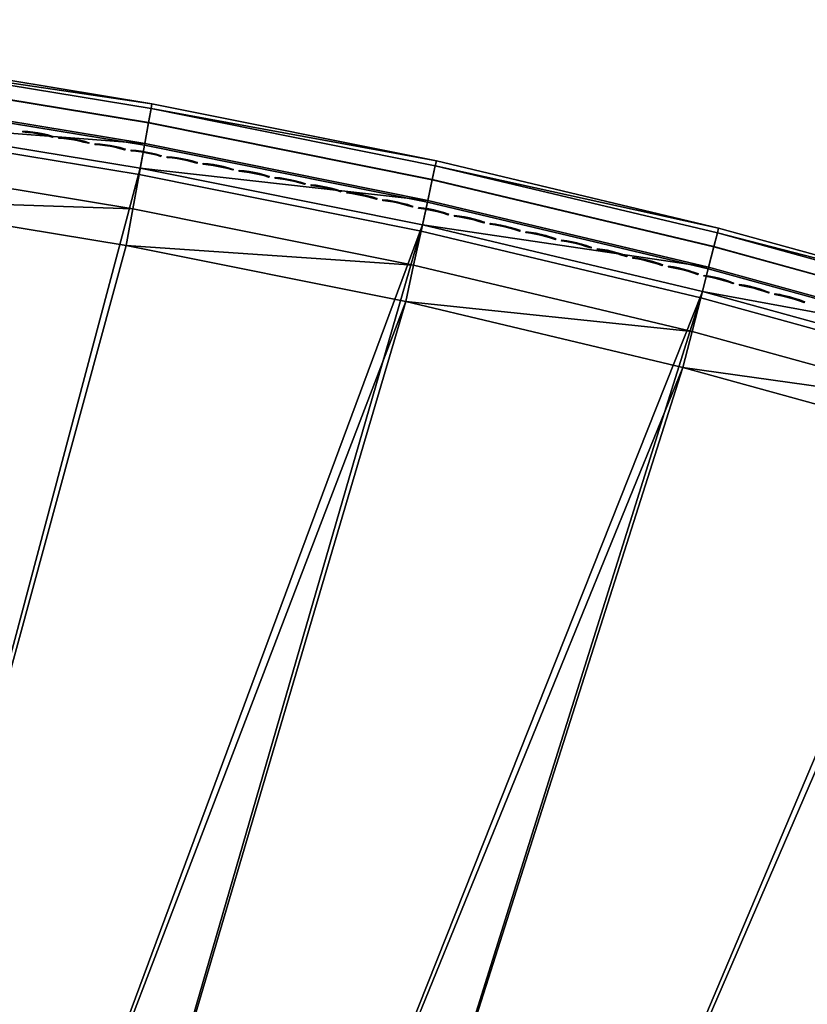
# Model space of a CAD drawing. Header units: inches. Extents: x 0 to 44.3, y -37.9 to 0.3.
# Tile 176 of 256: x 10.3 to 16.3, y -7.6 to -0.1. Entities that reach past the tile are written whole.
import ezdxf

# ---------------------------------------------------------------- set-up
doc = ezdxf.new("R2010")
doc.units = ezdxf.units.IN
doc.header["$LTSCALE"] = 0.03937
doc.header["$MEASUREMENT"] = 0
doc.layers.add('A-FURN-3-ST', color=151, linetype='Continuous')
doc.layers.add('A-FURN-3-STITCH', color=15, linetype='Continuous')

msp = doc.modelspace()

# ---------------------------------------------------------------- meshes
at = {"layer": 'A-FURN-3-ST'}
mesh = msp.add_polyface(dxfattribs=at)
corners = [(8.927, -1.4644, 18), (11.1258, -1.5377, 17.9625), (8.9679, -1.1827, 17.9625), (6.7679, -1.1872, 18), (13.4355, -1.2087, 17.1847), (15.5991, -1.6852, 16.9), (13.4433, -1.172, 16.9), (11.2643, -0.7723, 17.1847), (11.2708, -0.7354, 16.9), (9.0791, -0.4129, 17.1847), (9.0842, -0.3757, 16.9), (6.8825, -0.1309, 17.1847), (13.4122, -1.3161, 17.45), (11.2449, -0.8804, 17.45), (9.0635, -0.5216, 17.45), (6.8709, -0.2401, 17.45), (13.375, -1.4869, 17.6778), (11.2138, -1.0525, 17.6778), (9.0386, -0.6947, 17.6778), (13.3264, -1.7095, 17.8526), (11.1732, -1.2766, 17.8526), (9.0059, -0.9201, 17.8526), (15.5991, -1.6852, 5.5), (13.4433, -1.172, 5.5), (11.2708, -0.7354, 5.5), (9.0842, -0.3757, 5.5), (6.8862, -0.0936, 16.9), (13.4353, -1.2092, 5.3087), (11.2641, -0.7728, 5.3087), (9.0788, -0.4134, 5.3087), (6.8822, -0.1314, 5.3087), (13.3366, -1.6605, 5), (11.1815, -1.2273, 5), (13.3775, -1.4736, 5.0381), (11.2157, -1.0391, 5.0381), (11.2447, -0.8795, 5.1464), (13.4121, -1.3151, 5.1464), (9.0124, -0.8705, 5), (9.0399, -0.6812, 5.0381), (9.0633, -0.5207, 5.1464), (6.832, -0.5906, 5), (6.8705, -0.2392, 5.1464)]
mesh.append_faces([[corners[k] for k in face] for face in [(0, 1, 2), (0, 2, 3), (4, 5, 6), (4, 6, 7), (7, 6, 8), (7, 8, 9), (9, 8, 10), (9, 10, 11), (12, 4, 7, 13), (13, 7, 9, 14), (14, 9, 11, 15), (16, 12, 13, 17), (17, 13, 14, 18), (19, 16, 17, 20), (20, 17, 18, 21), (1, 20, 21, 2), (5, 22, 6), (6, 22, 23), (6, 23, 8), (8, 23, 24), (8, 24, 10), (10, 24, 25), (10, 25, 26), (22, 27, 23), (23, 27, 28), (23, 28, 24), (24, 28, 29), (24, 29, 25), (25, 29, 30), (31, 32, 33), (33, 32, 34), (33, 34, 35, 36), (36, 35, 28, 27), (32, 37, 34), (34, 37, 38), (34, 38, 39, 35), (35, 39, 29, 28), (37, 40, 38), (39, 41, 30, 29)]])
mesh = msp.add_polyface(dxfattribs=at)
corners = [(12.1316, -24.1401, 18), (23.5799, -5.5046, 18), (21.5544, -4.7072, 18), (10.4768, -23.6547, 18), (19.5019, -3.9819, 18), (8.8026, -23.2407, 18), (17.4252, -3.3295, 18), (15.3267, -2.7509, 18), (7.1121, -22.899, 18), (13.209, -2.2468, 18), (5.4086, -22.6302, 18), (11.0749, -1.8178, 18), (8.927, -1.4644, 18), (3.6951, -22.4347, 18), (6.7679, -1.1872, 18), (1.9748, -22.313, 18), (4.6004, -0.9864, 18), (19.5919, -3.7118, 17.9625), (17.5055, -3.0564, 17.9625), (19.7478, -3.244, 17.6778), (19.803, -3.0781, 17.45), (17.694, -2.4156, 17.45), (17.6447, -2.5833, 17.6778), (19.6758, -3.4601, 17.8526), (17.5804, -2.8019, 17.8526), (23.8095, -4.9503, 5), (11.9512, -24.7124, 5), (21.764, -4.1451, 5), (10.3215, -24.2342, 5), (19.6914, -3.4126, 5), (8.6727, -23.8265, 5), (17.5942, -2.7538, 5), (15.4751, -2.1696, 5), (7.0079, -23.4899, 5), (13.3366, -1.6605, 5), (5.3303, -23.225, 5), (11.1815, -1.2273, 5), (9.0124, -0.8705, 5), (3.6428, -23.0324, 5), (6.832, -0.5906, 5), (1.9486, -22.9124, 5), (4.6432, -0.3879, 5), (19.7519, -3.2311, 5.0381), (17.6483, -2.5703, 5.0381), (17.6941, -2.4147, 5.1464), (19.8032, -3.0772, 5.1464)]
mesh.append_faces([[corners[k] for k in face] for face in [(0, 1, 2), (0, 2, 3), (3, 2, 4), (3, 4, 5), (5, 4, 6), (5, 6, 7), (5, 7, 8), (8, 7, 9), (8, 9, 10), (10, 9, 11), (10, 11, 12), (10, 12, 13), (13, 12, 14), (13, 14, 15), (15, 14, 16), (4, 17, 6), (6, 17, 18), (6, 18, 7), (19, 20, 21, 22), (23, 19, 22, 24), (17, 23, 24, 18), (25, 26, 27), (27, 28, 29), (29, 28, 30), (29, 30, 31), (31, 30, 32), (32, 30, 33), (32, 33, 34), (34, 33, 35), (34, 35, 36), (36, 35, 37), (37, 35, 38), (37, 38, 39), (39, 38, 40), (39, 40, 41), (29, 31, 42), (42, 31, 43), (42, 43, 44, 45)]])
mesh = msp.add_polyface(dxfattribs=at)
corners = [(15.3267, -2.7509, 18), (17.5055, -3.0564, 17.9625), (15.3973, -2.4751, 17.9625), (13.209, -2.2468, 18), (13.2698, -1.9687, 17.9625), (11.0749, -1.8178, 18), (11.1258, -1.5377, 17.9625), (8.927, -1.4644, 18), (19.8377, -2.9738, 17.1847), (19.8495, -2.9383, 16.9), (17.7249, -2.3102, 17.1847), (17.7354, -2.2742, 16.9), (15.59, -1.7215, 17.1847), (15.5991, -1.6852, 16.9), (13.4355, -1.2087, 17.1847), (19.803, -3.0781, 17.45), (17.694, -2.4156, 17.45), (15.5628, -1.828, 17.45), (13.4122, -1.3161, 17.45), (17.6447, -2.5833, 17.6778), (15.5195, -1.9974, 17.6778), (13.375, -1.4869, 17.6778), (17.5804, -2.8019, 17.8526), (15.4631, -2.2181, 17.8526), (13.3264, -1.7095, 17.8526), (11.1732, -1.2766, 17.8526), (19.8495, -2.9383, 5.5), (17.7354, -2.2742, 5.5), (15.5991, -1.6852, 5.5), (19.8375, -2.9744, 5.3087), (17.7247, -2.3107, 5.3087), (15.5897, -1.7221, 5.3087), (13.4353, -1.2092, 5.3087), (19.8032, -3.0772, 5.1464), (17.6941, -2.4147, 5.1464), (17.5942, -2.7538, 5), (15.4751, -2.1696, 5), (17.6483, -2.5703, 5.0381), (15.5226, -1.9842, 5.0381), (15.5628, -1.8271, 5.1464), (13.3366, -1.6605, 5), (13.3775, -1.4736, 5.0381), (13.4121, -1.3151, 5.1464)]
mesh.append_faces([[corners[k] for k in face] for face in [(0, 1, 2), (0, 2, 3), (3, 2, 4), (3, 4, 5), (5, 4, 6), (5, 6, 7), (8, 9, 10), (10, 9, 11), (10, 11, 12), (12, 11, 13), (12, 13, 14), (15, 8, 10, 16), (16, 10, 12, 17), (17, 12, 14, 18), (19, 16, 17, 20), (20, 17, 18, 21), (22, 19, 20, 23), (23, 20, 21, 24), (1, 22, 23, 2), (2, 23, 24, 4), (4, 24, 25, 6), (9, 26, 11), (11, 26, 27), (11, 27, 13), (13, 27, 28), (26, 29, 30), (26, 30, 27), (27, 30, 31), (27, 31, 28), (28, 31, 32), (33, 34, 30, 29), (35, 36, 37), (37, 36, 38), (37, 38, 39, 34), (34, 39, 31, 30), (36, 40, 38), (38, 40, 41), (38, 41, 42, 39), (39, 42, 32, 31)]])
mesh = msp.add_polyface(dxfattribs=at)
corners = [(14.9504, -26.3381, 16.9), (14.9647, -26.3035, 17.1847), (13.3878, -25.7298, 16.9), (13.4005, -25.6946, 17.1847), (11.8005, -25.1891, 16.9), (18.3664, -27.0297, 17.9625), (16.9501, -26.0159, 18), (16.8299, -26.2739, 17.9625), (15.3713, -25.3218, 18), (15.2624, -25.5849, 17.9625), (15.1608, -25.83, 17.8526), (16.7178, -26.5144, 17.8526), (15.0736, -26.0404, 17.6778), (16.6216, -26.7209, 17.6778), (15.0067, -26.2019, 17.45), (16.5478, -26.8793, 17.45), (13.6667, -24.9637, 17.9625), (13.7642, -24.6962, 18), (12.0458, -24.4116, 17.9625), (13.5759, -25.213, 17.8526), (11.9659, -24.6646, 17.8526), (13.4979, -25.427, 17.6778), (11.8973, -24.8818, 17.6778), (13.4381, -25.5913, 17.45), (11.8447, -25.0485, 17.45), (27.5401, -7.3114, 18), (25.5759, -6.373, 18), (12.1316, -24.1401, 18), (16.6965, -26.5596, 5), (16.6158, -26.7331, 5.0381), (15.1417, -25.8761, 5), (15.0685, -26.0529, 5.0381), (13.4934, -25.4398, 5.0381), (15.0064, -26.2028, 5.1464), (13.4379, -25.5922, 5.1464), (14.9649, -26.3029, 5.3087), (13.4008, -25.694, 5.3087), (14.9504, -26.3381, 5.5), (13.3878, -25.7298, 5.5), (11.8005, -25.1891, 5.5), (11.8935, -24.8948, 5.0381), (13.5589, -25.26, 5), (11.8446, -25.0495, 5.1464), (16.5473, -26.8801, 5.1464), (27.8087, -6.7749, 5), (25.8252, -5.8273, 5), (11.9512, -24.7124, 5), (21.764, -4.1451, 5), (10.3215, -24.2342, 5)]
mesh.append_faces([[corners[k] for k in face] for face in [(0, 1, 2), (2, 1, 3), (2, 3, 4), (5, 6, 7), (6, 8, 7), (7, 8, 9), (7, 9, 10, 11), (11, 10, 12, 13), (13, 12, 14, 15), (9, 8, 16), (16, 8, 17), (16, 17, 18), (10, 9, 16, 19), (19, 16, 18, 20), (12, 10, 19, 21), (21, 19, 20, 22), (14, 12, 21, 23), (23, 21, 22, 24), (1, 14, 23, 3), (8, 25, 17), (17, 26, 27), (28, 29, 30), (30, 29, 31), (30, 31, 32), (32, 31, 33, 34), (34, 33, 35, 36), (36, 35, 37), (37, 38, 36), (36, 38, 39), (40, 41, 32), (40, 32, 34, 42), (41, 30, 32), (29, 43, 33, 31), (44, 30, 41), (45, 41, 46), (47, 46, 48), (37, 0, 2), (37, 2, 38), (38, 2, 4)]])
mesh = msp.add_polyface(dxfattribs=at)
corners = [(35.0292, -11.74, 18), (33.2168, -10.5343, 18), (16.9501, -26.0159, 18), (31.3629, -9.3933, 18), (15.3713, -25.3218, 18), (29.4699, -8.3186, 18), (27.5401, -7.3114, 18), (13.7642, -24.6962, 18), (25.5759, -6.373, 18), (12.1316, -24.1401, 18), (23.5799, -5.5046, 18), (27.6674, -7.0568, 17.9625), (25.6942, -6.114, 17.9625), (23.6888, -5.2416, 17.9625), (21.5544, -4.7072, 18), (28.0323, -6.3277, 16.9), (26.0328, -5.3724, 16.9), (28.0155, -6.3612, 17.1847), (26.0172, -5.4065, 17.1847), (25.9716, -5.5064, 17.45), (27.9663, -6.4594, 17.45), (25.8989, -5.6654, 17.6778), (27.888, -6.6158, 17.6778), (25.8043, -5.8727, 17.8526), (27.7861, -6.8195, 17.8526), (23.9444, -4.6245, 17.45), (23.8775, -4.786, 17.6778), (23.7903, -4.9965, 17.8526), (28.0323, -6.3277, 5.5), (26.0328, -5.3724, 5.5), (33.5411, -10.0295, 5), (16.6965, -26.5596, 5), (31.6691, -8.8773, 5), (29.7574, -7.792, 5), (15.1417, -25.8761, 5), (27.8087, -6.7749, 5), (13.5589, -25.26, 5), (25.8252, -5.8273, 5), (11.9512, -24.7124, 5), (23.8095, -4.9503, 5), (28.0153, -6.3617, 5.3087), (26.017, -5.407, 5.3087), (23.8827, -4.7735, 5.0381), (25.9046, -5.6532, 5.0381), (27.8942, -6.6037, 5.0381), (27.9668, -6.4587, 5.1464), (25.972, -5.5056, 5.1464), (23.9448, -4.6236, 5.1464)]
mesh.append_faces([[corners[k] for k in face] for face in [(0, 1, 2), (2, 1, 3), (4, 3, 5), (4, 5, 6), (7, 6, 8), (9, 8, 10), (5, 11, 6), (6, 11, 12), (6, 12, 8), (8, 12, 13), (8, 13, 10), (10, 13, 14), (15, 16, 17), (17, 16, 18), (17, 18, 19, 20), (20, 19, 21, 22), (22, 21, 23, 24), (24, 23, 12, 11), (19, 25, 26, 21), (21, 26, 27, 23), (23, 27, 13, 12), (15, 28, 16), (16, 28, 29), (30, 31, 32), (32, 31, 33), (33, 34, 35), (35, 36, 37), (37, 38, 39), (28, 40, 29), (29, 40, 41), (39, 42, 37), (37, 42, 43), (37, 43, 35), (35, 43, 44), (35, 44, 33), (45, 44, 43, 46), (46, 43, 42, 47), (40, 45, 46, 41)]])
at = {"layer": 'A-FURN-3-STITCH'}
mesh = msp.add_polyface(dxfattribs=at)
corners = [(10.5126, -0.9925, 17.7252), (10.4753, -0.983, 17.732), (10.476, -0.9789, 17.7351), (10.513, -0.9901, 17.7241), (10.4373, -0.9747, 17.736), (10.438, -0.9706, 17.7391), (10.4768, -0.9742, 17.733), (10.5138, -0.9854, 17.722), (10.3989, -0.9675, 17.7372), (10.3995, -0.9634, 17.7403), (10.4388, -0.9658, 17.737), (10.4769, -0.9736, 17.7278), (10.5142, -0.9831, 17.721), (10.3602, -0.9615, 17.7355), (10.3609, -0.9574, 17.7386), (10.4004, -0.9587, 17.7382), (10.4389, -0.9653, 17.7318), (10.3217, -0.9568, 17.7311), (10.3224, -0.9527, 17.7342), (10.3618, -0.9527, 17.7366), (10.4005, -0.9581, 17.733), (10.2834, -0.9534, 17.7239), (10.2838, -0.951, 17.7229), (10.3232, -0.948, 17.7322), (10.3619, -0.9521, 17.7314), (10.2846, -0.9463, 17.7209), (10.3233, -0.9474, 17.727), (10.285, -0.944, 17.7198)]
mesh.append_faces([[corners[k] for k in face] for face in [(0, 1, 2, 3), (1, 4, 5, 2), (3, 2, 6, 7), (4, 8, 9, 5), (2, 5, 10, 6), (7, 6, 11, 12), (8, 13, 14, 9), (5, 9, 15, 10), (6, 10, 16, 11), (13, 17, 18, 14), (9, 14, 19, 15), (10, 15, 20, 16), (17, 21, 22, 18), (14, 18, 23, 19), (15, 19, 24, 20), (18, 22, 25, 23), (19, 23, 26, 24), (23, 25, 27, 26)]])
mesh = msp.add_polyface(dxfattribs=at)
corners = [(10.7885, -1.0403, 17.7252), (10.7512, -1.0307, 17.732), (10.7519, -1.0266, 17.7351), (10.7889, -1.038, 17.7241), (10.7132, -1.0222, 17.736), (10.7139, -1.0181, 17.7391), (10.7527, -1.0219, 17.733), (10.7897, -1.0333, 17.722), (10.6748, -1.0148, 17.7372), (10.6755, -1.0107, 17.7403), (10.7148, -1.0134, 17.737), (10.7528, -1.0213, 17.7278), (10.7901, -1.0309, 17.721), (10.6362, -1.0087, 17.7355), (10.637, -1.0046, 17.7386), (10.6764, -1.006, 17.7382), (10.7149, -1.0128, 17.7318), (10.5977, -1.0038, 17.7311), (10.5984, -0.9997, 17.7342), (10.6378, -0.9999, 17.7366), (10.6765, -1.0054, 17.733), (10.5594, -1.0002, 17.7239), (10.5599, -0.9978, 17.7229), (10.5992, -0.995, 17.7322), (10.6379, -0.9993, 17.7314), (10.5607, -0.9931, 17.7209), (10.5994, -0.9944, 17.727), (10.5611, -0.9908, 17.7198)]
mesh.append_faces([[corners[k] for k in face] for face in [(0, 1, 2, 3), (1, 4, 5, 2), (3, 2, 6, 7), (4, 8, 9, 5), (2, 5, 10, 6), (7, 6, 11, 12), (8, 13, 14, 9), (5, 9, 15, 10), (6, 10, 16, 11), (13, 17, 18, 14), (9, 14, 19, 15), (10, 15, 20, 16), (17, 21, 22, 18), (14, 18, 23, 19), (15, 19, 24, 20), (18, 22, 25, 23), (19, 23, 26, 24), (23, 25, 27, 26)]])
mesh = msp.add_polyface(dxfattribs=at)
corners = [(11.0641, -1.0894, 17.7252), (11.0269, -1.0796, 17.732), (11.0276, -1.0755, 17.7351), (11.0645, -1.087, 17.7241), (10.9889, -1.0709, 17.736), (10.9897, -1.0668, 17.7391), (11.0284, -1.0708, 17.733), (11.0654, -1.0823, 17.722), (10.9506, -1.0634, 17.7372), (10.9513, -1.0593, 17.7403), (10.9905, -1.0621, 17.737), (11.0286, -1.0702, 17.7278), (11.0658, -1.08, 17.721), (10.912, -1.0571, 17.7355), (10.9128, -1.053, 17.7386), (10.9522, -1.0546, 17.7382), (10.9907, -1.0615, 17.7318), (10.8735, -1.052, 17.7311), (10.8742, -1.0479, 17.7342), (10.9136, -1.0483, 17.7366), (10.9523, -1.054, 17.733), (10.8353, -1.0482, 17.7239), (10.8357, -1.0459, 17.7229), (10.8751, -1.0432, 17.7322), (10.9137, -1.0477, 17.7314), (10.8366, -1.0412, 17.7209), (10.8752, -1.0426, 17.727), (10.837, -1.0389, 17.7198)]
mesh.append_faces([[corners[k] for k in face] for face in [(0, 1, 2, 3), (1, 4, 5, 2), (3, 2, 6, 7), (4, 8, 9, 5), (2, 5, 10, 6), (7, 6, 11, 12), (8, 13, 14, 9), (5, 9, 15, 10), (6, 10, 16, 11), (13, 17, 18, 14), (9, 14, 19, 15), (10, 15, 20, 16), (17, 21, 22, 18), (14, 18, 23, 19), (15, 19, 24, 20), (18, 22, 25, 23), (19, 23, 26, 24), (23, 25, 27, 26)]])
mesh = msp.add_polyface(dxfattribs=at)
corners = [(11.3395, -1.1397, 17.7252), (11.3023, -1.1297, 17.732), (11.3031, -1.1256, 17.7351), (11.34, -1.1374, 17.7241), (11.2644, -1.1209, 17.736), (11.2652, -1.1168, 17.7391), (11.3039, -1.1209, 17.733), (11.3408, -1.1327, 17.722), (11.2261, -1.1132, 17.7372), (11.2269, -1.1091, 17.7403), (11.2661, -1.1121, 17.737), (11.3041, -1.1204, 17.7278), (11.3413, -1.1303, 17.721), (11.1876, -1.1067, 17.7355), (11.1883, -1.1026, 17.7386), (11.2277, -1.1044, 17.7382), (11.2662, -1.1115, 17.7318), (11.1491, -1.1015, 17.7311), (11.1498, -1.0974, 17.7342), (11.1892, -1.0979, 17.7366), (11.2279, -1.1038, 17.733), (11.1109, -1.0975, 17.7239), (11.1113, -1.0952, 17.7229), (11.1507, -1.0927, 17.7322), (11.1894, -1.0973, 17.7314), (11.1122, -1.0905, 17.7209), (11.1509, -1.0921, 17.727), (11.1126, -1.0881, 17.7198)]
mesh.append_faces([[corners[k] for k in face] for face in [(0, 1, 2, 3), (1, 4, 5, 2), (3, 2, 6, 7), (4, 8, 9, 5), (2, 5, 10, 6), (7, 6, 11, 12), (8, 13, 14, 9), (5, 9, 15, 10), (6, 10, 16, 11), (13, 17, 18, 14), (9, 14, 19, 15), (10, 15, 20, 16), (17, 21, 22, 18), (14, 18, 23, 19), (15, 19, 24, 20), (18, 22, 25, 23), (19, 23, 26, 24), (23, 25, 27, 26)]])
mesh = msp.add_polyface(dxfattribs=at)
corners = [(11.6147, -1.1912, 17.7252), (11.5776, -1.1811, 17.732), (11.5783, -1.177, 17.7351), (11.6152, -1.1889, 17.7241), (11.5397, -1.1721, 17.736), (11.5405, -1.168, 17.7391), (11.5792, -1.1723, 17.733), (11.6161, -1.1842, 17.722), (11.5014, -1.1642, 17.7372), (11.5022, -1.1601, 17.7403), (11.5414, -1.1633, 17.737), (11.5794, -1.1717, 17.7278), (11.6165, -1.1819, 17.721), (11.4629, -1.1576, 17.7355), (11.4637, -1.1535, 17.7386), (11.5031, -1.1554, 17.7382), (11.5415, -1.1627, 17.7318), (11.4245, -1.1522, 17.7311), (11.4252, -1.1481, 17.7342), (11.4646, -1.1488, 17.7366), (11.5032, -1.1549, 17.733), (11.3863, -1.1481, 17.7239), (11.3867, -1.1457, 17.7229), (11.4261, -1.1434, 17.7322), (11.4647, -1.1482, 17.7314), (11.3876, -1.141, 17.7209), (11.4263, -1.1428, 17.727), (11.388, -1.1387, 17.7198)]
mesh.append_faces([[corners[k] for k in face] for face in [(0, 1, 2, 3), (1, 4, 5, 2), (3, 2, 6, 7), (4, 8, 9, 5), (2, 5, 10, 6), (7, 6, 11, 12), (8, 13, 14, 9), (5, 9, 15, 10), (6, 10, 16, 11), (13, 17, 18, 14), (9, 14, 19, 15), (10, 15, 20, 16), (17, 21, 22, 18), (14, 18, 23, 19), (15, 19, 24, 20), (18, 22, 25, 23), (19, 23, 26, 24), (23, 25, 27, 26)]])
mesh = msp.add_polyface(dxfattribs=at)
corners = [(11.8897, -1.244, 17.7252), (11.8526, -1.2337, 17.732), (11.8533, -1.2296, 17.7351), (11.8901, -1.2417, 17.7241), (11.8148, -1.2246, 17.736), (11.8155, -1.2204, 17.7391), (11.8543, -1.2249, 17.733), (11.891, -1.237, 17.722), (11.7765, -1.2165, 17.7372), (11.7773, -1.2124, 17.7403), (11.8165, -1.2158, 17.737), (11.8544, -1.2244, 17.7278), (11.8915, -1.2347, 17.721), (11.738, -1.2097, 17.7355), (11.7388, -1.2056, 17.7386), (11.7782, -1.2077, 17.7382), (11.8166, -1.2152, 17.7318), (11.6996, -1.2041, 17.7311), (11.7004, -1.2, 17.7342), (11.7397, -1.2009, 17.7366), (11.7784, -1.2072, 17.733), (11.6614, -1.1998, 17.7239), (11.6619, -1.1975, 17.7229), (11.7013, -1.1953, 17.7322), (11.7399, -1.2003, 17.7314), (11.6628, -1.1928, 17.7209), (11.7014, -1.1947, 17.727), (11.6632, -1.1904, 17.7198)]
mesh.append_faces([[corners[k] for k in face] for face in [(0, 1, 2, 3), (1, 4, 5, 2), (3, 2, 6, 7), (4, 8, 9, 5), (2, 5, 10, 6), (7, 6, 11, 12), (8, 13, 14, 9), (5, 9, 15, 10), (6, 10, 16, 11), (13, 17, 18, 14), (9, 14, 19, 15), (10, 15, 20, 16), (17, 21, 22, 18), (14, 18, 23, 19), (15, 19, 24, 20), (18, 22, 25, 23), (19, 23, 26, 24), (23, 25, 27, 26)]])
mesh = msp.add_polyface(dxfattribs=at)
corners = [(12.1644, -1.2981, 17.7252), (12.1273, -1.2876, 17.732), (12.1281, -1.2835, 17.7351), (12.1648, -1.2957, 17.7241), (12.0896, -1.2782, 17.736), (12.0904, -1.2741, 17.7391), (12.1291, -1.2788, 17.733), (12.1658, -1.291, 17.722), (12.0514, -1.27, 17.7372), (12.0522, -1.2659, 17.7403), (12.0913, -1.2695, 17.737), (12.1292, -1.2782, 17.7278), (12.1663, -1.2887, 17.721), (12.0129, -1.263, 17.7355), (12.0137, -1.2589, 17.7386), (12.0531, -1.2612, 17.7382), (12.0914, -1.2689, 17.7318), (11.9745, -1.2573, 17.7311), (11.9753, -1.2532, 17.7342), (12.0147, -1.2542, 17.7366), (12.0532, -1.2607, 17.733), (11.9363, -1.2528, 17.7239), (11.9368, -1.2505, 17.7229), (11.9762, -1.2485, 17.7322), (12.0148, -1.2537, 17.7314), (11.9377, -1.2458, 17.7209), (11.9764, -1.2479, 17.727), (11.9382, -1.2434, 17.7198)]
mesh.append_faces([[corners[k] for k in face] for face in [(0, 1, 2, 3), (1, 4, 5, 2), (3, 2, 6, 7), (4, 8, 9, 5), (2, 5, 10, 6), (7, 6, 11, 12), (8, 13, 14, 9), (5, 9, 15, 10), (6, 10, 16, 11), (13, 17, 18, 14), (9, 14, 19, 15), (10, 15, 20, 16), (17, 21, 22, 18), (14, 18, 23, 19), (15, 19, 24, 20), (18, 22, 25, 23), (19, 23, 26, 24), (23, 25, 27, 26)]])
mesh = msp.add_polyface(dxfattribs=at)
corners = [(12.4389, -1.3533, 17.7252), (12.4018, -1.3427, 17.732), (12.4027, -1.3386, 17.7351), (12.4393, -1.351, 17.7241), (12.3641, -1.3332, 17.736), (12.3649, -1.3291, 17.7391), (12.4036, -1.3339, 17.733), (12.4403, -1.3463, 17.722), (12.3259, -1.3248, 17.7372), (12.3268, -1.3207, 17.7403), (12.3659, -1.3244, 17.737), (12.4038, -1.3333, 17.7278), (12.4408, -1.3439, 17.721), (12.2875, -1.3176, 17.7355), (12.2884, -1.3135, 17.7386), (12.3277, -1.316, 17.7382), (12.366, -1.3238, 17.7318), (12.2491, -1.3117, 17.7311), (12.25, -1.3076, 17.7342), (12.2893, -1.3088, 17.7366), (12.3279, -1.3154, 17.733), (12.211, -1.307, 17.7239), (12.2115, -1.3047, 17.7229), (12.2509, -1.3029, 17.7322), (12.2895, -1.3083, 17.7314), (12.2124, -1.3, 17.7209), (12.2511, -1.3023, 17.727), (12.2129, -1.2977, 17.7198)]
mesh.append_faces([[corners[k] for k in face] for face in [(0, 1, 2, 3), (1, 4, 5, 2), (3, 2, 6, 7), (4, 8, 9, 5), (2, 5, 10, 6), (7, 6, 11, 12), (8, 13, 14, 9), (5, 9, 15, 10), (6, 10, 16, 11), (13, 17, 18, 14), (9, 14, 19, 15), (10, 15, 20, 16), (17, 21, 22, 18), (14, 18, 23, 19), (15, 19, 24, 20), (18, 22, 25, 23), (19, 23, 26, 24), (23, 25, 27, 26)]])
mesh = msp.add_polyface(dxfattribs=at)
corners = [(12.7131, -1.4098, 17.7252), (12.6761, -1.399, 17.732), (12.6769, -1.3949, 17.7351), (12.7136, -1.4075, 17.7241), (12.6384, -1.3893, 17.736), (12.6393, -1.3852, 17.7391), (12.6779, -1.3902, 17.733), (12.7145, -1.4028, 17.722), (12.6003, -1.3808, 17.7372), (12.6011, -1.3767, 17.7403), (12.6403, -1.3805, 17.737), (12.6781, -1.3897, 17.7278), (12.715, -1.4004, 17.721), (12.5619, -1.3734, 17.7355), (12.5628, -1.3693, 17.7386), (12.6021, -1.372, 17.7382), (12.6404, -1.38, 17.7318), (12.5236, -1.3673, 17.7311), (12.5244, -1.3632, 17.7342), (12.5637, -1.3646, 17.7366), (12.6023, -1.3714, 17.733), (12.4854, -1.3625, 17.7239), (12.4859, -1.3601, 17.7229), (12.5254, -1.3585, 17.7322), (12.5639, -1.3641, 17.7314), (12.4869, -1.3555, 17.7209), (12.5255, -1.358, 17.727), (12.4874, -1.3532, 17.7198)]
mesh.append_faces([[corners[k] for k in face] for face in [(0, 1, 2, 3), (1, 4, 5, 2), (3, 2, 6, 7), (4, 8, 9, 5), (2, 5, 10, 6), (7, 6, 11, 12), (8, 13, 14, 9), (5, 9, 15, 10), (6, 10, 16, 11), (13, 17, 18, 14), (9, 14, 19, 15), (10, 15, 20, 16), (17, 21, 22, 18), (14, 18, 23, 19), (15, 19, 24, 20), (18, 22, 25, 23), (19, 23, 26, 24), (23, 25, 27, 26)]])
mesh = msp.add_polyface(dxfattribs=at)
corners = [(12.987, -1.4675, 17.7252), (12.9501, -1.4566, 17.732), (12.951, -1.4525, 17.7351), (12.9875, -1.4652, 17.7241), (12.9125, -1.4467, 17.736), (12.9133, -1.4426, 17.7391), (12.952, -1.4478, 17.733), (12.9885, -1.4605, 17.722), (12.8744, -1.438, 17.7372), (12.8752, -1.4339, 17.7403), (12.9143, -1.4379, 17.737), (12.9521, -1.4472, 17.7278), (12.989, -1.4582, 17.721), (12.8361, -1.4305, 17.7355), (12.8369, -1.4264, 17.7386), (12.8762, -1.4292, 17.7382), (12.9145, -1.4374, 17.7318), (12.7977, -1.4242, 17.7311), (12.7986, -1.4201, 17.7342), (12.8379, -1.4217, 17.7366), (12.8764, -1.4286, 17.733), (12.7596, -1.4192, 17.7239), (12.7601, -1.4168, 17.7229), (12.7996, -1.4154, 17.7322), (12.8381, -1.4211, 17.7314), (12.7611, -1.4122, 17.7209), (12.7997, -1.4148, 17.727), (12.7616, -1.4099, 17.7198)]
mesh.append_faces([[corners[k] for k in face] for face in [(0, 1, 2, 3), (1, 4, 5, 2), (3, 2, 6, 7), (4, 8, 9, 5), (2, 5, 10, 6), (7, 6, 11, 12), (8, 13, 14, 9), (5, 9, 15, 10), (6, 10, 16, 11), (13, 17, 18, 14), (9, 14, 19, 15), (10, 15, 20, 16), (17, 21, 22, 18), (14, 18, 23, 19), (15, 19, 24, 20), (18, 22, 25, 23), (19, 23, 26, 24), (23, 25, 27, 26)]])
mesh = msp.add_polyface(dxfattribs=at)
corners = [(13.2607, -1.5265, 17.7252), (13.2239, -1.5153, 17.732), (13.2247, -1.5112, 17.7351), (13.2612, -1.5241, 17.7241), (13.1863, -1.5053, 17.736), (13.1872, -1.5012, 17.7391), (13.2258, -1.5066, 17.733), (13.2623, -1.5195, 17.722), (13.1482, -1.4964, 17.7372), (13.1491, -1.4923, 17.7403), (13.1882, -1.4965, 17.737), (13.2259, -1.506, 17.7278), (13.2628, -1.5171, 17.721), (13.1099, -1.4887, 17.7355), (13.1108, -1.4846, 17.7386), (13.1501, -1.4877, 17.7382), (13.1883, -1.496, 17.7318), (13.0716, -1.4823, 17.7311), (13.0725, -1.4782, 17.7342), (13.1118, -1.48, 17.7366), (13.1503, -1.4871, 17.733), (13.0335, -1.4771, 17.7239), (13.034, -1.4748, 17.7229), (13.0735, -1.4735, 17.7322), (13.112, -1.4794, 17.7314), (13.0351, -1.4701, 17.7209), (13.0737, -1.473, 17.727), (13.0356, -1.4678, 17.7198)]
mesh.append_faces([[corners[k] for k in face] for face in [(0, 1, 2, 3), (1, 4, 5, 2), (3, 2, 6, 7), (4, 8, 9, 5), (2, 5, 10, 6), (7, 6, 11, 12), (8, 13, 14, 9), (5, 9, 15, 10), (6, 10, 16, 11), (13, 17, 18, 14), (9, 14, 19, 15), (10, 15, 20, 16), (17, 21, 22, 18), (14, 18, 23, 19), (15, 19, 24, 20), (18, 22, 25, 23), (19, 23, 26, 24), (23, 25, 27, 26)]])
mesh = msp.add_polyface(dxfattribs=at)
corners = [(13.5342, -1.5866, 17.7252), (13.4973, -1.5753, 17.732), (13.4982, -1.5713, 17.7351), (13.5347, -1.5843, 17.7241), (13.4598, -1.5651, 17.736), (13.4607, -1.5611, 17.7391), (13.4993, -1.5666, 17.733), (13.5357, -1.5797, 17.722), (13.4218, -1.5561, 17.7372), (13.4227, -1.552, 17.7403), (13.4617, -1.5564, 17.737), (13.4994, -1.566, 17.7278), (13.5363, -1.5773, 17.721), (13.3835, -1.5482, 17.7355), (13.3844, -1.5441, 17.7386), (13.4237, -1.5473, 17.7382), (13.4619, -1.5558, 17.7318), (13.3452, -1.5416, 17.7311), (13.3461, -1.5375, 17.7342), (13.3855, -1.5395, 17.7366), (13.4239, -1.5468, 17.733), (13.3072, -1.5363, 17.7239), (13.3077, -1.5339, 17.7229), (13.3472, -1.5329, 17.7322), (13.3856, -1.5389, 17.7314), (13.3088, -1.5293, 17.7209), (13.3473, -1.5323, 17.727), (13.3093, -1.527, 17.7198)]
mesh.append_faces([[corners[k] for k in face] for face in [(0, 1, 2, 3), (1, 4, 5, 2), (3, 2, 6, 7), (4, 8, 9, 5), (2, 5, 10, 6), (7, 6, 11, 12), (8, 13, 14, 9), (5, 9, 15, 10), (6, 10, 16, 11), (13, 17, 18, 14), (9, 14, 19, 15), (10, 15, 20, 16), (17, 21, 22, 18), (14, 18, 23, 19), (15, 19, 24, 20), (18, 22, 25, 23), (19, 23, 26, 24), (23, 25, 27, 26)]])
mesh = msp.add_polyface(dxfattribs=at)
corners = [(13.8073, -1.648, 17.7252), (13.7706, -1.6366, 17.732), (13.7715, -1.6325, 17.7351), (13.8079, -1.6457, 17.7241), (13.7331, -1.6262, 17.736), (13.734, -1.6221, 17.7391), (13.7725, -1.6278, 17.733), (13.8089, -1.6411, 17.722), (13.6951, -1.617, 17.7372), (13.696, -1.6129, 17.7403), (13.735, -1.6175, 17.737), (13.7727, -1.6273, 17.7278), (13.8095, -1.6387, 17.721), (13.6569, -1.609, 17.7355), (13.6578, -1.6049, 17.7386), (13.6971, -1.6082, 17.7382), (13.7352, -1.6169, 17.7318), (13.6186, -1.6022, 17.7311), (13.6195, -1.5981, 17.7342), (13.6588, -1.6002, 17.7366), (13.6972, -1.6077, 17.733), (13.5806, -1.5967, 17.7239), (13.5811, -1.5943, 17.7229), (13.6206, -1.5934, 17.7322), (13.659, -1.5996, 17.7314), (13.5822, -1.5897, 17.7209), (13.6207, -1.5929, 17.727), (13.5827, -1.5874, 17.7198)]
mesh.append_faces([[corners[k] for k in face] for face in [(0, 1, 2, 3), (1, 4, 5, 2), (3, 2, 6, 7), (4, 8, 9, 5), (2, 5, 10, 6), (7, 6, 11, 12), (8, 13, 14, 9), (5, 9, 15, 10), (6, 10, 16, 11), (13, 17, 18, 14), (9, 14, 19, 15), (10, 15, 20, 16), (17, 21, 22, 18), (14, 18, 23, 19), (15, 19, 24, 20), (18, 22, 25, 23), (19, 23, 26, 24), (23, 25, 27, 26)]])
mesh = msp.add_polyface(dxfattribs=at)
corners = [(14.0802, -1.7107, 17.7252), (14.0435, -1.6991, 17.732), (14.0444, -1.695, 17.7351), (14.0807, -1.7083, 17.7241), (14.0061, -1.6885, 17.736), (14.007, -1.6844, 17.7391), (14.0455, -1.6903, 17.733), (14.0818, -1.7037, 17.722), (13.9681, -1.6791, 17.7372), (13.969, -1.675, 17.7403), (14.0081, -1.6798, 17.737), (14.0457, -1.6898, 17.7278), (14.0824, -1.7014, 17.721), (13.9299, -1.6709, 17.7355), (13.9308, -1.6668, 17.7386), (13.9701, -1.6704, 17.7382), (14.0082, -1.6792, 17.7318), (13.8917, -1.6639, 17.7311), (13.8926, -1.6599, 17.7342), (13.9319, -1.6622, 17.7366), (13.9703, -1.6698, 17.733), (13.8537, -1.6583, 17.7239), (13.8542, -1.6559, 17.7229), (13.8937, -1.6552, 17.7322), (13.9321, -1.6616, 17.7314), (13.8553, -1.6513, 17.7209), (13.8939, -1.6546, 17.727), (13.8559, -1.649, 17.7198)]
mesh.append_faces([[corners[k] for k in face] for face in [(0, 1, 2, 3), (1, 4, 5, 2), (3, 2, 6, 7), (4, 8, 9, 5), (2, 5, 10, 6), (7, 6, 11, 12), (8, 13, 14, 9), (5, 9, 15, 10), (6, 10, 16, 11), (13, 17, 18, 14), (9, 14, 19, 15), (10, 15, 20, 16), (17, 21, 22, 18), (14, 18, 23, 19), (15, 19, 24, 20), (18, 22, 25, 23), (19, 23, 26, 24), (23, 25, 27, 26)]])
mesh = msp.add_polyface(dxfattribs=at)
corners = [(14.3528, -1.7745, 17.7252), (14.3161, -1.7627, 17.732), (14.3171, -1.7587, 17.7351), (14.3534, -1.7722, 17.7241), (14.2787, -1.752, 17.736), (14.2797, -1.748, 17.7391), (14.3182, -1.754, 17.733), (14.3545, -1.7676, 17.722), (14.2409, -1.7425, 17.7372), (14.2418, -1.7384, 17.7403), (14.2808, -1.7433, 17.737), (14.3184, -1.7535, 17.7278), (14.355, -1.7652, 17.721), (14.2027, -1.7341, 17.7355), (14.2036, -1.73, 17.7386), (14.2429, -1.7337, 17.7382), (14.281, -1.7427, 17.7318), (14.1645, -1.727, 17.7311), (14.1655, -1.7229, 17.7342), (14.2047, -1.7254, 17.7366), (14.2431, -1.7332, 17.733), (14.1265, -1.7211, 17.7239), (14.1271, -1.7188, 17.7229), (14.1666, -1.7182, 17.7322), (14.2049, -1.7248, 17.7314), (14.1282, -1.7141, 17.7209), (14.1667, -1.7177, 17.727), (14.1287, -1.7118, 17.7198)]
mesh.append_faces([[corners[k] for k in face] for face in [(0, 1, 2, 3), (1, 4, 5, 2), (3, 2, 6, 7), (4, 8, 9, 5), (2, 5, 10, 6), (7, 6, 11, 12), (8, 13, 14, 9), (5, 9, 15, 10), (6, 10, 16, 11), (13, 17, 18, 14), (9, 14, 19, 15), (10, 15, 20, 16), (17, 21, 22, 18), (14, 18, 23, 19), (15, 19, 24, 20), (18, 22, 25, 23), (19, 23, 26, 24), (23, 25, 27, 26)]])
mesh = msp.add_polyface(dxfattribs=at)
corners = [(14.6251, -1.8396, 17.7252), (14.5885, -1.8277, 17.732), (14.5895, -1.8236, 17.7351), (14.6257, -1.8373, 17.7241), (14.5512, -1.8168, 17.736), (14.5521, -1.8127, 17.7391), (14.5906, -1.8189, 17.733), (14.6268, -1.8326, 17.722), (14.5133, -1.807, 17.7372), (14.5143, -1.803, 17.7403), (14.5532, -1.8081, 17.737), (14.5908, -1.8184, 17.7278), (14.6274, -1.8303, 17.721), (14.4752, -1.7985, 17.7355), (14.4762, -1.7944, 17.7386), (14.5154, -1.7983, 17.7382), (14.5534, -1.8075, 17.7318), (14.437, -1.7912, 17.7311), (14.438, -1.7871, 17.7342), (14.4773, -1.7898, 17.7366), (14.5156, -1.7978, 17.733), (14.3991, -1.7852, 17.7239), (14.3996, -1.7828, 17.7229), (14.4391, -1.7825, 17.7322), (14.4774, -1.7892, 17.7314), (14.4008, -1.7782, 17.7209), (14.4393, -1.7819, 17.727), (14.4013, -1.7759, 17.7198)]
mesh.append_faces([[corners[k] for k in face] for face in [(0, 1, 2, 3), (1, 4, 5, 2), (3, 2, 6, 7), (4, 8, 9, 5), (2, 5, 10, 6), (7, 6, 11, 12), (8, 13, 14, 9), (5, 9, 15, 10), (6, 10, 16, 11), (13, 17, 18, 14), (9, 14, 19, 15), (10, 15, 20, 16), (17, 21, 22, 18), (14, 18, 23, 19), (15, 19, 24, 20), (18, 22, 25, 23), (19, 23, 26, 24), (23, 25, 27, 26)]])
mesh = msp.add_polyface(dxfattribs=at)
corners = [(14.8971, -1.9059, 17.7252), (14.8606, -1.8938, 17.732), (14.8616, -1.8897, 17.7351), (14.8977, -1.9036, 17.7241), (14.8233, -1.8827, 17.736), (14.8243, -1.8787, 17.7391), (14.8627, -1.8851, 17.733), (14.8988, -1.899, 17.722), (14.7855, -1.8728, 17.7372), (14.7864, -1.8688, 17.7403), (14.8254, -1.874, 17.737), (14.8629, -1.8845, 17.7278), (14.8994, -1.8966, 17.721), (14.7474, -1.8641, 17.7355), (14.7484, -1.86, 17.7386), (14.7876, -1.8641, 17.7382), (14.8256, -1.8735, 17.7318), (14.7093, -1.8566, 17.7311), (14.7102, -1.8526, 17.7342), (14.7495, -1.8554, 17.7366), (14.7878, -1.8636, 17.733), (14.6713, -1.8505, 17.7239), (14.6719, -1.8481, 17.7229), (14.7114, -1.8479, 17.7322), (14.7497, -1.8548, 17.7314), (14.6731, -1.8435, 17.7209), (14.7116, -1.8474, 17.727), (14.6736, -1.8412, 17.7198)]
mesh.append_faces([[corners[k] for k in face] for face in [(0, 1, 2, 3), (1, 4, 5, 2), (3, 2, 6, 7), (4, 8, 9, 5), (2, 5, 10, 6), (7, 6, 11, 12), (8, 13, 14, 9), (5, 9, 15, 10), (6, 10, 16, 11), (13, 17, 18, 14), (9, 14, 19, 15), (10, 15, 20, 16), (17, 21, 22, 18), (14, 18, 23, 19), (15, 19, 24, 20), (18, 22, 25, 23), (19, 23, 26, 24), (23, 25, 27, 26)]])
mesh = msp.add_polyface(dxfattribs=at)
corners = [(15.1688, -1.9734, 17.7252), (15.1323, -1.9612, 17.732), (15.1333, -1.9571, 17.7351), (15.1694, -1.9711, 17.7241), (15.0951, -1.9499, 17.736), (15.0961, -1.9459, 17.7391), (15.1345, -1.9525, 17.733), (15.1706, -1.9665, 17.722), (15.0573, -1.9399, 17.7372), (15.0583, -1.9358, 17.7403), (15.0973, -1.9412, 17.737), (15.1347, -1.9519, 17.7278), (15.1712, -1.9642, 17.721), (15.0193, -1.931, 17.7355), (15.0203, -1.9269, 17.7386), (15.0595, -1.9312, 17.7382), (15.0974, -1.9407, 17.7318), (14.9812, -1.9233, 17.7311), (14.9822, -1.9193, 17.7342), (15.0215, -1.9223, 17.7366), (15.0597, -1.9306, 17.733), (14.9433, -1.917, 17.7239), (14.9439, -1.9146, 17.7229), (14.9834, -1.9146, 17.7322), (15.0216, -1.9217, 17.7314), (14.945, -1.91, 17.7209), (14.9835, -1.9141, 17.727), (14.9456, -1.9077, 17.7198)]
mesh.append_faces([[corners[k] for k in face] for face in [(0, 1, 2, 3), (1, 4, 5, 2), (3, 2, 6, 7), (4, 8, 9, 5), (2, 5, 10, 6), (7, 6, 11, 12), (8, 13, 14, 9), (5, 9, 15, 10), (6, 10, 16, 11), (13, 17, 18, 14), (9, 14, 19, 15), (10, 15, 20, 16), (17, 21, 22, 18), (14, 18, 23, 19), (15, 19, 24, 20), (18, 22, 25, 23), (19, 23, 26, 24), (23, 25, 27, 26)]])
mesh = msp.add_polyface(dxfattribs=at)
corners = [(15.4402, -2.0422, 17.7252), (15.4038, -2.0297, 17.732), (15.4048, -2.0257, 17.7351), (15.4408, -2.0399, 17.7241), (15.3666, -2.0184, 17.736), (15.3676, -2.0143, 17.7391), (15.406, -2.021, 17.733), (15.442, -2.0352, 17.722), (15.3289, -2.0081, 17.7372), (15.3299, -2.004, 17.7403), (15.3688, -2.0097, 17.737), (15.4062, -2.0205, 17.7278), (15.4426, -2.0329, 17.721), (15.2909, -1.999, 17.7355), (15.2919, -1.995, 17.7386), (15.3311, -1.9994, 17.7382), (15.369, -2.0091, 17.7318), (15.2528, -1.9912, 17.7311), (15.2538, -1.9872, 17.7342), (15.2931, -1.9904, 17.7366), (15.3313, -1.9989, 17.733), (15.215, -1.9847, 17.7239), (15.2156, -1.9824, 17.7229), (15.255, -1.9825, 17.7322), (15.2933, -1.9898, 17.7314), (15.2167, -1.9777, 17.7209), (15.2552, -1.982, 17.727), (15.2173, -1.9755, 17.7198)]
mesh.append_faces([[corners[k] for k in face] for face in [(0, 1, 2, 3), (1, 4, 5, 2), (3, 2, 6, 7), (4, 8, 9, 5), (2, 5, 10, 6), (7, 6, 11, 12), (8, 13, 14, 9), (5, 9, 15, 10), (6, 10, 16, 11), (13, 17, 18, 14), (9, 14, 19, 15), (10, 15, 20, 16), (17, 21, 22, 18), (14, 18, 23, 19), (15, 19, 24, 20), (18, 22, 25, 23), (19, 23, 26, 24), (23, 25, 27, 26)]])
mesh = msp.add_polyface(dxfattribs=at)
corners = [(15.7113, -2.1121, 17.7252), (15.6749, -2.0995, 17.732), (15.676, -2.0955, 17.7351), (15.7119, -2.1098, 17.7241), (15.6378, -2.088, 17.736), (15.6388, -2.0839, 17.7391), (15.6772, -2.0909, 17.733), (15.7132, -2.1052, 17.722), (15.6001, -2.0776, 17.7372), (15.6012, -2.0735, 17.7403), (15.6401, -2.0793, 17.737), (15.6774, -2.0903, 17.7278), (15.7138, -2.1029, 17.721), (15.5622, -2.0683, 17.7355), (15.5632, -2.0643, 17.7386), (15.6024, -2.0689, 17.7382), (15.6402, -2.0787, 17.7318), (15.5242, -2.0603, 17.7311), (15.5252, -2.0563, 17.7342), (15.5644, -2.0597, 17.7366), (15.6026, -2.0683, 17.733), (15.4863, -2.0537, 17.7239), (15.4869, -2.0513, 17.7229), (15.5264, -2.0517, 17.7322), (15.5646, -2.0591, 17.7314), (15.4881, -2.0467, 17.7209), (15.5266, -2.0511, 17.727), (15.4887, -2.0444, 17.7198)]
mesh.append_faces([[corners[k] for k in face] for face in [(0, 1, 2, 3), (1, 4, 5, 2), (3, 2, 6, 7), (4, 8, 9, 5), (2, 5, 10, 6), (7, 6, 11, 12), (8, 13, 14, 9), (5, 9, 15, 10), (6, 10, 16, 11), (13, 17, 18, 14), (9, 14, 19, 15), (10, 15, 20, 16), (17, 21, 22, 18), (14, 18, 23, 19), (15, 19, 24, 20), (18, 22, 25, 23), (19, 23, 26, 24), (23, 25, 27, 26)]])
mesh = msp.add_polyface(dxfattribs=at)
corners = [(15.9821, -2.1833, 17.7252), (15.9458, -2.1705, 17.732), (15.9468, -2.1665, 17.7351), (15.9827, -2.181, 17.7241), (15.9087, -2.1588, 17.736), (15.9097, -2.1548, 17.7391), (15.9481, -2.1619, 17.733), (15.984, -2.1764, 17.722), (15.8711, -2.1482, 17.7372), (15.8721, -2.1442, 17.7403), (15.911, -2.1502, 17.737), (15.9482, -2.1613, 17.7278), (15.9846, -2.1741, 17.721), (15.8331, -2.1388, 17.7355), (15.8342, -2.1348, 17.7386), (15.8734, -2.1396, 17.7382), (15.9112, -2.1496, 17.7318), (15.7952, -2.1307, 17.7311), (15.7962, -2.1266, 17.7342), (15.8354, -2.1302, 17.7366), (15.8735, -2.139, 17.733), (15.7573, -2.1238, 17.7239), (15.758, -2.1215, 17.7229), (15.7975, -2.122, 17.7322), (15.8356, -2.1296, 17.7314), (15.7592, -2.1169, 17.7209), (15.7976, -2.1215, 17.727), (15.7598, -2.1146, 17.7198)]
mesh.append_faces([[corners[k] for k in face] for face in [(0, 1, 2, 3), (1, 4, 5, 2), (3, 2, 6, 7), (4, 8, 9, 5), (2, 5, 10, 6), (7, 6, 11, 12), (8, 13, 14, 9), (5, 9, 15, 10), (6, 10, 16, 11), (13, 17, 18, 14), (9, 14, 19, 15), (10, 15, 20, 16), (17, 21, 22, 18), (14, 18, 23, 19), (15, 19, 24, 20), (18, 22, 25, 23), (19, 23, 26, 24), (23, 25, 27, 26)]])
mesh = msp.add_polyface(dxfattribs=at)
corners = [(16.2526, -2.2557, 17.7252), (16.2163, -2.2428, 17.732), (16.2174, -2.2387, 17.7351), (16.2532, -2.2534, 17.7241), (16.1793, -2.2309, 17.736), (16.1803, -2.2268, 17.7391), (16.2186, -2.2341, 17.733), (16.2544, -2.2488, 17.722), (16.1417, -2.2201, 17.7372), (16.1428, -2.2161, 17.7403), (16.1816, -2.2222, 17.737), (16.2188, -2.2336, 17.7278), (16.2551, -2.2465, 17.721), (16.1038, -2.2106, 17.7355), (16.1049, -2.2065, 17.7386), (16.144, -2.2115, 17.7382), (16.1818, -2.2217, 17.7318), (16.0659, -2.2022, 17.7311), (16.0669, -2.1982, 17.7342), (16.1061, -2.2019, 17.7366), (16.1442, -2.2109, 17.733), (16.0281, -2.1952, 17.7239), (16.0287, -2.1929, 17.7229), (16.0682, -2.1936, 17.7322), (16.1063, -2.2013, 17.7314), (16.03, -2.1883, 17.7209), (16.0684, -2.193, 17.727), (16.0306, -2.186, 17.7198)]
mesh.append_faces([[corners[k] for k in face] for face in [(0, 1, 2, 3), (1, 4, 5, 2), (3, 2, 6, 7), (4, 8, 9, 5), (2, 5, 10, 6), (7, 6, 11, 12), (8, 13, 14, 9), (5, 9, 15, 10), (6, 10, 16, 11), (13, 17, 18, 14), (9, 14, 19, 15), (10, 15, 20, 16), (17, 21, 22, 18), (14, 18, 23, 19), (15, 19, 24, 20), (18, 22, 25, 23), (19, 23, 26, 24), (23, 25, 27, 26)]])

doc.saveas('drawing.dxf')
